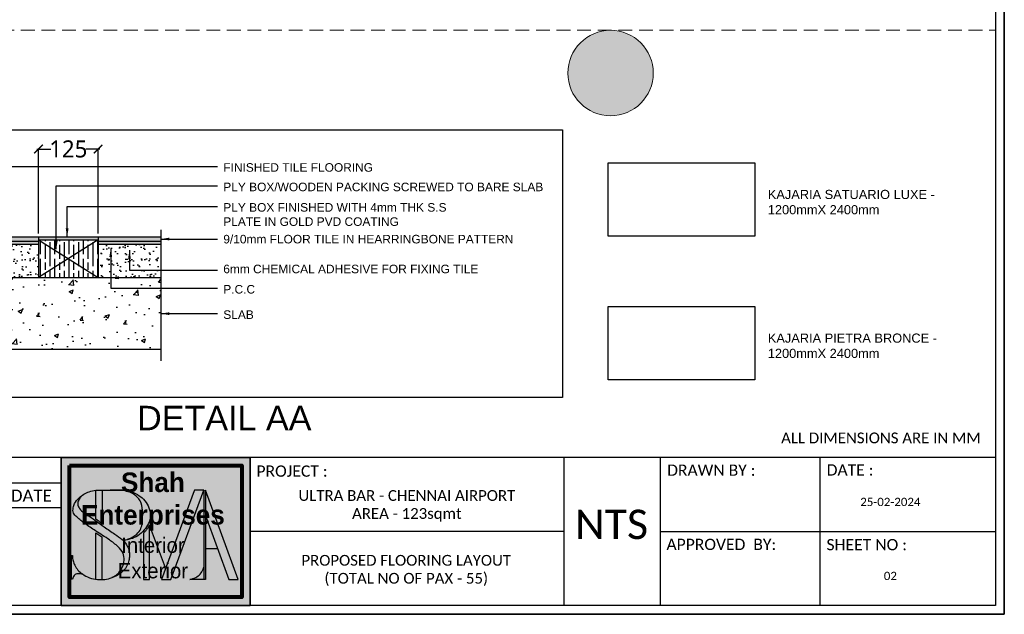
# Model space of a CAD drawing. Header units: millimetres. Extents: x 502444 to 745500, y -417645 to -375189.
# Tile 24 of 208: x 544639 to 560769, y -393956 to -384215. Entities that reach past the tile are written whole.
import ezdxf

# ---------------------------------------------------------------- set-up
doc = ezdxf.new("R2010")
doc.units = ezdxf.units.MM
doc.linetypes.add('DASHED', pattern=[0.75, 0.5, -0.25])
doc.layers.get('Defpoints').update_dxf_attribs({"color": 251})
for name, color, linetype, lineweight in [('0FM-WS-TEXT', 7, 'Continuous', 25), ('G-ANNO-DIMS', 111, 'Continuous', 9), ('G-ANNO-TEXT', 231, 'Continuous', 9), ('S-COLS', 52, 'Continuous', 9), ('Text', 7, 'Continuous', 25), ('Wall New', 1, 'Continuous', 50)]:
    doc.layers.add(name, color=color, linetype=linetype, lineweight=lineweight)
doc.layers.add('DIMENSIONS', color=7, linetype='Continuous', lineweight=25, true_color=0xcc0000)
doc.styles.add('ARIAL', font='arial.ttf')
doc.styles.add('Arial_B_4', font='arialbd.ttf', dxfattribs={"height": 800})
doc.styles.add('RS75', font='@Malgun Gothic', dxfattribs={"height": 75})
doc.dimstyles.new('DIM', dxfattribs={"dimtxt": 100, "dimasz": 50, "dimexe": 0, "dimexo": 20, "dimgap": 0, "dimtad": 0, "dimdec": 0, "dimrnd": 5, "dimzin": 0, "dimdsep": 46, "dimtxsty": 'Standard', "dimblk": 'OBLIQUE', "dimcen": 0, "dimdle": 10, "dimadec": 4, "dimazin": 0, "dimtfac": 1, "dimtdec": 0, "dimtofl": 0, "dimtmove": 1, "dimatfit": 3, "dimfxl": 1, "dimtolj": 1, "dimtzin": 0, "dimarcsym": 0})
doc.dimstyles.get("Standard").update_dxf_attribs({"dimtxt": 0.18, "dimasz": 0.18, "dimexe": 0.18, "dimexo": 0.0625, "dimgap": 0.09, "dimtad": 0, "dimtih": 1, "dimtoh": 1, "dimdec": 4, "dimzin": 0, "dimdsep": 46, "dimtxsty": 'Standard', "dimcen": 0.09, "dimadec": 0, "dimazin": 0, "dimtfac": 1, "dimtdec": 4, "dimtofl": 0, "dimtmove": 0, "dimatfit": 3, "dimfxl": 1, "dimtolj": 1, "dimtzin": 0, "dimarcsym": 0})

# ---------------------------------------------------------------- blocks, each defined once
blk = doc.blocks.new('logo')
at = {"layer": 'Wall New'}
h = blk.add_hatch(color=7, dxfattribs=at)
h.dxf.hatch_style = 1
edge = h.paths.add_edge_path()
edge.add_spline(control_points=[(65926.32732787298, -4520.094032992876), (65926.1228509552, -4519.88899023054), (65924.3385281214, -4518.183820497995), (65919.54680315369, -4515.182403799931), (65911.55111347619, -4509.614694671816), (65903.25496574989, -4503.348192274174), (65895.79311485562, -4499.10011948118), (65893.55091115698, -4494.881910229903), (65893.54196151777, -4492.071246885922), (65894.92808825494, -4489.731452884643), (65896.12217980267, -4488.297914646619), (65896.67030885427, -4487.639871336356)], knot_values=[0, 0, 0, 0, 0.867858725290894, 7.401282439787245, 16.84919293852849, 30.07839875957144, 38.91655751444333, 41.68812970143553, 43.97194689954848, 47.01151844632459, 49.590735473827, 49.590735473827, 49.590735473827, 49.590735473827], degree=3, periodic=0)
edge.add_spline(control_points=[(65896.67030885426, -4487.639871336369), (65895.92114814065, -4488.165959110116), (65893.8028151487, -4489.870670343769), (65891.35862709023, -4492.807859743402), (65890.06492843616, -4496.706629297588), (65889.90602339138, -4500.58724637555), (65893.86920417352, -4504.223637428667), (65899.16805926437, -4508.363811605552), (65907.17849125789, -4513.833384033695), (65915.43403955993, -4518.995131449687), (65922.35502716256, -4524.055133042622), (65926.76506230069, -4528.964500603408), (65927.36107414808, -4534.817846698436), (65925.8635055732, -4540.194380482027), (65922.60699536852, -4544.541443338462), (65919.71695260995, -4546.410011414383), (65918.29826566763, -4547.023579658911), (65918.27821879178, -4547.032193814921)], knot_values=[50.48678172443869, 50.48678172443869, 50.48678172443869, 50.48678172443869, 53.20760084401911, 58.5349938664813, 61.6369995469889, 65.56471417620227, 69.20875779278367, 76.89681575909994, 86.16477467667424, 98.12987605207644, 106.0842714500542, 112.0372464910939, 117.1298886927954, 122.963482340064, 128.467721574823, 133.031523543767, 133.0968729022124, 133.0968729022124, 133.0968729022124, 133.0968729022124], weights=[1, 1, 1, 1, 1, 1, 1, 1, 1, 1, 1, 1, 1, 1, 1, 1, 1, 1], degree=3, periodic=0)
edge.add_spline(control_points=[(65918.27821879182, -4547.032193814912), (65918.99569904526, -4546.806679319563), (65920.83715103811, -4546.227884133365), (65923.71842912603, -4544.578977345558), (65926.7764144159, -4542.078668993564), (65929.39307902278, -4538.740599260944), (65930.6263412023, -4535.02370299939), (65931.04522361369, -4531.116775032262), (65930.8020001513, -4527.156352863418), (65929.02379137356, -4523.240054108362), (65927.2905837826, -4521.05995449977), (65926.32732787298, -4520.094032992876)], knot_values=[49.590735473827, 49.590735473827, 49.590735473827, 49.590735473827, 51.84319754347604, 55.37180156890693, 59.46141335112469, 63.65059152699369, 67.90451495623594, 71.00000374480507, 75.43421065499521, 79.60582464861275, 83.69415918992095, 83.69415918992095, 83.69415918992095, 83.69415918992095], degree=3, periodic=0)
edge = h.paths.add_edge_path()
edge.add_spline(control_points=[(65911.15706209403, -4483.714697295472), (65909.66705064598, -4483.714697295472), (65908.17703919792, -4483.714697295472), (65906.68702774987, -4483.714697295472)], knot_values=[7.51567503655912, 7.51567503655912, 7.51567503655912, 7.51567503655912, 11.98570938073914, 11.98570938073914, 11.98570938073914, 11.98570938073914], weights=[1, 1, 1, 1], degree=3, periodic=0)
edge.add_spline(control_points=[(65906.68702774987, -4483.714697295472), (65906.68702774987, -4490.752476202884), (65906.68702774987, -4497.790255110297), (65906.68702774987, -4504.82803401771)], knot_values=[6.51567503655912, 6.51567503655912, 6.51567503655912, 6.51567503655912, 7.51567503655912, 7.51567503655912, 7.51567503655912, 7.51567503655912], weights=[1, 1, 1, 1], degree=3, periodic=0)
edge.add_spline(control_points=[(65906.68702774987, -4504.82803401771), (65907.7610623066, -4505.584761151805), (65908.81980067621, -4506.349529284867), (65910.30172647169, -4507.426266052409), (65910.72951816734, -4507.737715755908), (65911.15706209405, -4508.048751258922)], knot_values=[1, 1, 1, 1, 4.920055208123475, 4.920055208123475, 6.51567503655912, 6.51567503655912, 6.51567503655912, 6.51567503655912], weights=[1, 1, 1, 1, 1, 1], degree=3, periodic=0)
edge.add_spline(control_points=[(65911.15706209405, -4508.048751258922), (65911.15706209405, -4499.937399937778), (65911.15706209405, -4491.826048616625), (65911.15706209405, -4483.714697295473)], knot_values=[0, 0, 0, 0, 1, 1, 1, 1], weights=[1, 1, 1, 1], degree=3, periodic=0)
edge = h.paths.add_edge_path()
edge.add_spline(control_points=[(65926.32732787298, -4520.094032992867), (65928.14327062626, -4519.864546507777), (65931.86601940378, -4519.394090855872), (65937.33780130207, -4516.948838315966), (65941.65530810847, -4512.901152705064), (65945.38716069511, -4507.704936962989), (65946.65059045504, -4501.28148697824), (65944.79144368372, -4495.055523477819), (65941.40787851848, -4490.274369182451), (65936.66029614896, -4486.676563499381), (65931.87478668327, -4484.349004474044), (65928.49271372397, -4483.882319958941), (65927.27794859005, -4483.714697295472)], knot_values=[28.10659587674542, 28.10659587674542, 28.10659587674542, 28.10659587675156, 33.58032347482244, 39.32793679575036, 45.72688672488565, 51.12485412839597, 58.33784476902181, 64.40102770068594, 70.15272062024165, 75.6086114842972, 82.14980521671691, 85.81611139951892, 85.81611139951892, 85.81611139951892, 85.81611139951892], weights=[1, 1, 1, 1, 1, 1, 1, 1, 1, 1, 1, 1, 1], degree=3, periodic=0)
edge.add_spline(control_points=[(65927.27794859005, -4483.714697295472), (65928.17363530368, -4483.993565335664), (65930.36068687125, -4484.674494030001), (65934.01291733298, -4486.583985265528), (65937.5791297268, -4489.345575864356), (65940.13153193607, -4494.178919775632), (65940.50509810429, -4500.222536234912), (65940.47639201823, -4506.385122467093), (65939.47854824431, -4511.955339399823), (65935.97118947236, -4516.407761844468), (65931.20475309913, -4519.054080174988), (65927.61298398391, -4519.819908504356), (65926.32732787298, -4520.094032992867)], knot_values=[85.81611139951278, 85.81611139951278, 85.81611139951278, 85.81611139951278, 88.62523408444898, 92.675313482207, 98.1508549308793, 101.8316851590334, 108.7094344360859, 115.9402996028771, 120.4648801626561, 125.325234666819, 132.3907371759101, 136.3297490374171, 136.3297490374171, 136.3297490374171, 136.3297490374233], weights=[1, 1, 1, 1, 1, 1, 1, 1, 1, 1, 1, 1, 1], degree=3, periodic=0)
edge = h.paths.add_edge_path()
edge.add_spline(control_points=[(65911.08688957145, -4548.543095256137), (65911.08688957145, -4538.253733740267), (65911.08688957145, -4527.964372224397), (65911.08688957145, -4517.675010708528)], knot_values=[6.314873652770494, 6.314873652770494, 6.314873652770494, 6.314873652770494, 7.314873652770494, 7.314873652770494, 7.314873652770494, 7.314873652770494], weights=[1, 1, 1, 1], degree=3, periodic=0)
edge.add_spline(control_points=[(65911.08688957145, -4517.675010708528), (65910.08407910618, -4517.023955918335), (65909.07580028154, -4516.374427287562), (65907.58323034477, -4515.407846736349), (65907.09994556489, -4515.093867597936), (65906.61685522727, -4514.778347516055)], knot_values=[1, 1, 1, 1, 4.595369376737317, 4.595369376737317, 6.314873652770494, 6.314873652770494, 6.314873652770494, 6.314873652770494], weights=[1, 1, 1, 1, 1, 1], degree=3, periodic=0)
edge.add_spline(control_points=[(65906.61685522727, -4514.778347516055), (65906.61685522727, -4525.950102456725), (65906.61685522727, -4537.121857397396), (65906.61685522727, -4548.293612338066)], knot_values=[0, 0, 0, 0, 1, 1, 1, 1], weights=[1, 1, 1, 1], degree=3, periodic=0)
edge.add_spline(control_points=[(65906.61685522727, -4548.293612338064), (65907.00464915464, -4548.342551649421), (65908.49631665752, -4548.495169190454), (65909.98572179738, -4548.525759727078), (65911.0868895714, -4548.543095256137)], knot_values=[38.64654216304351, 38.64654216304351, 38.64654216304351, 38.64654216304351, 39.81212905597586, 43.11924199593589, 43.11924199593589, 43.11924199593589, 43.11924199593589], weights=[1, 1, 1, 1, 1], degree=3, periodic=0)
edge = h.paths.add_edge_path()
edge.add_spline(control_points=[(65897.79348206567, -4544.969844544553), (65897.52532202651, -4544.796118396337), (65896.04820641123, -4543.812354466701), (65893.46709142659, -4541.89074111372), (65891.46649840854, -4538.366520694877), (65889.99028359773, -4535.013483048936), (65889.74944239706, -4532.603148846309), (65889.6676251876, -4531.346926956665), (65889.6569317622, -4531.182740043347)], knot_values=[12.44897845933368, 12.44897845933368, 12.44897845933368, 12.44897845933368, 13.40008544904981, 17.7243823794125, 21.96377375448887, 25.36521328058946, 28.64998448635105, 29.14384819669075, 29.14384819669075, 29.14384819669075, 29.14384819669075], weights=[1, 1, 1, 1, 1, 1, 1, 1, 1], degree=3, periodic=0)
edge.add_spline(control_points=[(65889.6569317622, -4531.182740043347), (65889.4526859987, -4531.182740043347), (65889.24844023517, -4531.182740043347), (65889.04419447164, -4531.182740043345)], knot_values=[11.83624116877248, 11.83624116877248, 11.83624116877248, 11.83624116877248, 12.44897845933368, 12.44897845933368, 12.44897845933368, 12.44897845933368], weights=[1, 1, 1, 1], degree=3, periodic=0)
edge.add_spline(control_points=[(65889.04419447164, -4531.182740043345), (65889.04419447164, -4536.877253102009), (65889.04419447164, -4542.571766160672), (65889.04419447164, -4548.266279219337)], knot_values=[10.83624116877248, 10.83624116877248, 10.83624116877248, 10.83624116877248, 11.83624116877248, 11.83624116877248, 11.83624116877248, 11.83624116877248], weights=[1, 1, 1, 1], degree=3, periodic=0)
edge.add_spline(control_points=[(65889.04419447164, -4548.266279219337), (65889.24844023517, -4548.266279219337), (65889.4526859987, -4548.266279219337), (65889.6569317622, -4548.266279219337)], knot_values=[10.22350387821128, 10.22350387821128, 10.22350387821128, 10.22350387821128, 10.83624116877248, 10.83624116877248, 10.83624116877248, 10.83624116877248], weights=[1, 1, 1, 1], degree=3, periodic=0)
edge.add_spline(control_points=[(65889.6569317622, -4548.266279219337), (65889.83347909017, -4547.739648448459), (65890.25426248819, -4546.484475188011), (65891.58212756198, -4544.557764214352), (65894.13099015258, -4544.220281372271), (65896.18907932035, -4544.414592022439), (65897.364632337, -4544.821428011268), (65897.79348206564, -4544.969844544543)], knot_values=[0, 0, 0, 0, 1.678080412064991, 3.99954157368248, 6.506296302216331, 8.867441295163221, 10.22350387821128, 10.22350387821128, 10.22350387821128, 10.22350387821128], weights=[1, 1, 1, 1, 1, 1, 1, 1], degree=3, periodic=0)
edge = h.paths.add_edge_path()
edge.add_spline(control_points=[(65945.517516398, -4548.543095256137), (65945.51751639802, -4535.384023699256), (65945.51751639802, -4522.224952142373), (65945.51751639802, -4509.06588058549)], knot_values=[9.93112164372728, 9.93112164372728, 9.93112164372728, 9.93112164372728, 10.93112164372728, 10.93112164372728, 10.93112164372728, 10.93112164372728], weights=[1, 1, 1, 1], degree=3, periodic=0)
edge.add_spline(control_points=[(65945.51751639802, -4509.065880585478), (65945.05203890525, -4509.975354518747), (65944.50800626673, -4510.828885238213), (65943.47031053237, -4512.244242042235), (65942.99810929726, -4512.825395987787), (65942.0626877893, -4513.899088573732), (65941.59815929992, -4514.398435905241), (65941.11361179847, -4514.880069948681)], knot_values=[1, 1, 1, 1, 3.842019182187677, 3.842019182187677, 5.980474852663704, 5.980474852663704, 7.93112164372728, 7.93112164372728, 7.93112164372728, 7.93112164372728], weights=[1, 1, 1, 1, 1, 1, 1, 1], degree=3, periodic=0)
edge.add_spline(control_points=[(65941.11361179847, -4514.880069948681), (65941.11361179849, -4526.101078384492), (65941.11361179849, -4537.322086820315), (65941.11361179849, -4548.543095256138)], knot_values=[7.93112164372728, 7.93112164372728, 7.93112164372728, 7.93112164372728, 8.93112164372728, 8.93112164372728, 8.93112164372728, 8.93112164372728], weights=[1, 1, 1, 1], degree=3, periodic=0)
edge.add_spline(control_points=[(65941.11361179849, -4548.543095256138), (65942.58157999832, -4548.543095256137), (65944.04954819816, -4548.543095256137), (65945.517516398, -4548.543095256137)], knot_values=[8.93112164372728, 8.93112164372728, 8.93112164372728, 8.93112164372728, 9.93112164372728, 9.93112164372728, 9.93112164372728, 9.93112164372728], weights=[1, 1, 1, 1], degree=3, periodic=0)
h.paths.add_polyline_path([(65984.91565439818, -4483.714697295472), (65978.65695236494, -4483.714697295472, 0.3141900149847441), (65977.71864755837, -4484.368887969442), (65954.0674425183, -4548.543095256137), (65961.02334941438, -4548.543095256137)])
h.paths.add_polyline_path([(65986.1063843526, -4483.714697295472), (65986.1063843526, -4502.120993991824), (66002.9347906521, -4548.543095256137), (66009.60722965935, -4548.543095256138)])
edge = h.paths.add_edge_path()
edge.add_spline(control_points=[(65984.91565439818, -4539.499142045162), (65984.71275300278, -4539.990887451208), (65983.98333063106, -4541.758692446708), (65982.43184989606, -4544.703680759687), (65978.81295694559, -4547.223003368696), (65976.04276459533, -4548.071853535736), (65974.55115696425, -4548.52891616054)], knot_values=[1, 1, 1, 1, 2.599130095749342, 6.748808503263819, 10.75272234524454, 15.42372173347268, 15.42372173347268, 15.42372173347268, 15.42372173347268], weights=[1, 1, 1, 1, 1, 1, 1], degree=3, periodic=0)
edge.add_spline(control_points=[(65974.55115696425, -4548.52891616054), (65978.00598944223, -4548.52891616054), (65981.4608219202, -4548.52891616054), (65984.91565439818, -4548.52891616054)], knot_values=[0.1030468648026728, 0.1030468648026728, 0.1030468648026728, 0.1030468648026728, 0.9999999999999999, 0.9999999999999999, 0.9999999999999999, 0.9999999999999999], weights=[1, 1, 1, 1], degree=3, periodic=0)
edge.add_line((65984.91565439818, -4548.52891616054), (65984.91565439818, -4539.499142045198))
at = {"layer": 'Text'}
blk.add_line((65986.1063843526, -4525.915012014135), (65994.73191813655, -4525.915012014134), dxfattribs=at)
blk.add_lwpolyline([(65984.91565439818, -4483.714697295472), (65978.65695236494, -4483.714697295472, 0.3141900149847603), (65977.71864755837, -4484.368887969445), (65954.0674425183, -4548.543095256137), (65961.02334941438, -4548.543095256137), (65984.91565439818, -4483.714697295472), (65984.91565439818, -4548.543095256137)], format="xyb", dxfattribs=at)
blk.add_lwpolyline([(65986.1063843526, -4502.120993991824), (66002.9347906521, -4548.543095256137), (66009.60722965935, -4548.543095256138), (65986.1063843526, -4483.714697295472), (65986.1063843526, -4548.543095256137)], dxfattribs=at)
for points, knots in [([(65897.79348206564, -4544.969844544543), (65897.364632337, -4544.821428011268), (65896.18907932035, -4544.414592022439), (65894.13099015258, -4544.220281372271), (65891.58212756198, -4544.557764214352), (65890.25426248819, -4546.484475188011), (65889.83347909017, -4547.739648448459), (65889.6569317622, -4548.266279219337), (65889.4526859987, -4548.266279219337), (65889.24844023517, -4548.266279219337), (65889.04419447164, -4548.266279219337), (65889.04419447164, -4542.571766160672), (65889.04419447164, -4536.877253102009), (65889.04419447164, -4531.182740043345), (65889.24844023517, -4531.182740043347), (65889.4526859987, -4531.182740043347), (65889.6569317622, -4531.182740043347), (65889.6676251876, -4531.346926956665), (65889.74944239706, -4532.603148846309), (65889.99028359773, -4535.013483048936), (65891.46649840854, -4538.366520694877), (65893.46709142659, -4541.89074111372), (65897.32712590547, -4544.764496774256), (65901.91570660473, -4547.517138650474), (65906.99685920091, -4548.480432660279), (65910.17513324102, -4548.529156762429), (65911.37099373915, -4548.547489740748), (65911.93215329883, -4548.49033947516), (65914.30047313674, -4548.249142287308), (65918.1799144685, -4547.403789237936), (65922.60699536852, -4544.541443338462), (65925.8635055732, -4540.194380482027), (65927.36107414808, -4534.817846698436), (65926.76506230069, -4528.964500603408), (65922.35502716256, -4524.055133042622), (65915.43403955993, -4518.995131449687), (65907.17849125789, -4513.833384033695), (65899.16805926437, -4508.363811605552), (65893.86920417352, -4504.223637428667), (65889.90602339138, -4500.58724637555), (65890.06492843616, -4496.706629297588), (65891.35862709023, -4492.807859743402), (65895.08145327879, -4488.334126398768), (65900.64695517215, -4485.044764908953), (65905.06251132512, -4484.072427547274), (65906.68702774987, -4483.714697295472)], [0, 0, 0, 0, 1.356062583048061, 3.717207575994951, 6.223962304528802, 8.545423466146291, 10.22350387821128, 10.22350387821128, 10.22350387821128, 10.83624116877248, 10.83624116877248, 10.83624116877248, 11.83624116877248, 11.83624116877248, 11.83624116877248, 12.44897845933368, 12.44897845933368, 12.44897845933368, 12.94284216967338, 16.22761337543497, 19.62905290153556, 23.86844427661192, 28.19274120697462, 33.85834455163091, 39.81212905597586, 43.40365804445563, 43.40365804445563, 43.40365804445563, 45.09744699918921, 50.55213108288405, 55.11593305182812, 60.6201722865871, 66.45376593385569, 71.54640813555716, 77.49938317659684, 85.45377857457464, 97.41887994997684, 106.6868388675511, 114.3748968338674, 118.0189404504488, 121.9466550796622, 125.0486607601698, 130.376053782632, 138.9299321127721, 143.9086917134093, 143.9086917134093, 143.9086917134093, 143.9086917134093]), ([(65911.15706209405, -4483.714697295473), (65911.15706209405, -4491.826048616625), (65911.15706209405, -4499.937399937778), (65911.15706209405, -4508.048751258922), (65910.72951816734, -4507.737715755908), (65910.30172647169, -4507.426266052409), (65908.81980067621, -4506.349529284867), (65907.7610623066, -4505.584761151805), (65906.68702774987, -4504.82803401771), (65906.68702774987, -4497.790255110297), (65906.68702774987, -4490.752476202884), (65906.68702774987, -4483.714697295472), (65913.55066802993, -4483.714697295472), (65920.41430830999, -4483.714697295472), (65927.27794859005, -4483.714697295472), (65928.49271372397, -4483.882319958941), (65931.87478668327, -4484.349004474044), (65936.66029614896, -4486.676563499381), (65941.40787851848, -4490.274369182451), (65944.79144368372, -4495.055523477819), (65946.65059045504, -4501.28148697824), (65945.38716069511, -4507.704936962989), (65941.65530810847, -4512.901152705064), (65937.33780130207, -4516.948838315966), (65931.86601940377, -4519.394090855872), (65928.14327062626, -4519.864546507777), (65926.32732787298, -4520.094032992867), (65927.61298398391, -4519.819908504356), (65931.20475309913, -4519.054080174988), (65935.97118947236, -4516.407761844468), (65939.47854824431, -4511.955339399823), (65940.47639201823, -4506.385122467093), (65940.50509810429, -4500.222536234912), (65940.13153193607, -4494.178919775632), (65937.5791297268, -4489.345575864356), (65934.01291733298, -4486.583985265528), (65930.36068687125, -4484.674494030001), (65928.17363530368, -4483.993565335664), (65927.27794859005, -4483.714697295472), (65923.84612845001, -4483.714697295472), (65920.41430830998, -4483.714697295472), (65916.98248816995, -4483.714697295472)], [0, 0, 0, 0, 1, 1, 1, 2.595619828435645, 2.595619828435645, 6.51567503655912, 6.51567503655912, 6.51567503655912, 7.51567503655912, 7.51567503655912, 7.51567503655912, 28.10659587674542, 28.10659587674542, 28.10659587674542, 31.77290205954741, 38.31409579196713, 43.76998665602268, 49.52167957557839, 55.58486250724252, 62.79785314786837, 68.19582055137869, 74.59477048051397, 80.3423838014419, 85.81611139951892, 85.81611139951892, 85.81611139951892, 89.75512326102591, 96.82062577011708, 101.68098027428, 106.205560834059, 113.4364260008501, 120.3141752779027, 123.9950055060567, 129.470546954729, 133.5206263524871, 136.3297490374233, 136.3297490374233, 136.3297490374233, 137.3297490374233, 137.3297490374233, 137.3297490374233, 137.3297490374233]), ([(65957.16600532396, -4540.13558234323), (65953.28317568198, -4529.779015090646), (65949.40034604, -4519.422447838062), (65945.51751639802, -4509.065880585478), (65945.05203890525, -4509.975354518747), (65944.50800626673, -4510.828885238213), (65943.47031053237, -4512.244242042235), (65942.99810929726, -4512.825395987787), (65942.0626877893, -4513.899088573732), (65941.59815929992, -4514.398435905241), (65941.11361179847, -4514.880069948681), (65941.11361179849, -4526.101078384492), (65941.11361179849, -4537.322086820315), (65941.11361179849, -4548.543095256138), (65942.58157999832, -4548.543095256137), (65944.04954819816, -4548.543095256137), (65945.517516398, -4548.543095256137), (65945.51751639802, -4535.384023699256), (65945.51751639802, -4522.224952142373), (65945.51751639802, -4509.06588058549)], [0, 0, 0, 0, 1, 1, 1, 3.842019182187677, 3.842019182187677, 5.980474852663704, 5.980474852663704, 7.93112164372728, 7.93112164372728, 7.93112164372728, 8.93112164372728, 8.93112164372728, 8.93112164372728, 9.93112164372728, 9.93112164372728, 9.93112164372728, 10.93112164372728, 10.93112164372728, 10.93112164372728, 10.93112164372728]), ([(65906.61685522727, -4548.293612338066), (65906.61685522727, -4537.121857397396), (65906.61685522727, -4525.950102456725), (65906.61685522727, -4514.778347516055), (65907.09994556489, -4515.093867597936), (65907.58323034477, -4515.407846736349), (65909.07580028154, -4516.374427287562), (65910.08407910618, -4517.023955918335), (65911.08688957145, -4517.675010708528), (65911.08688957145, -4527.964372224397), (65911.08688957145, -4538.253733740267), (65911.08688957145, -4548.543095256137)], [0, 0, 0, 0, 1, 1, 1, 2.719504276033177, 2.719504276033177, 6.314873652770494, 6.314873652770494, 6.314873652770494, 7.314873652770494, 7.314873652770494, 7.314873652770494, 7.314873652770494]), ([(65986.10638435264, -4548.52891616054), (65982.25464188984, -4548.52891616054), (65978.40289942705, -4548.52891616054), (65974.55115696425, -4548.52891616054), (65976.04276459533, -4548.071853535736), (65978.81295694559, -4547.223003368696), (65982.43184989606, -4544.703680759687), (65983.98333063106, -4541.758692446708), (65984.71275300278, -4539.990887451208), (65984.91565439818, -4539.499142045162)], [0, 0, 0, 0, 1, 1, 1, 5.670999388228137, 9.674913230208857, 13.82459163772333, 15.42372173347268, 15.42372173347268, 15.42372173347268, 15.42372173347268])]:
    blk.add_open_spline(points, degree=3, knots=knots, dxfattribs=at)
blk.add_spline([(65896.67030885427, -4487.639871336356), (65895.06986562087, -4489.66247904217), (65893.71573726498, -4492.383752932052), (65893.71573726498, -4494.667570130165), (65894.90604788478, -4497.170522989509), (65901.80429062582, -4502.695674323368), (65912.62742102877, -4510.303021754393), (65920.40413111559, -4515.668261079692), (65925.69999214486, -4519.494418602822), (65928.86516979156, -4523.308275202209), (65930.5239822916, -4527.135899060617), (65930.92594637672, -4531.551849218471), (65930.57451732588, -4534.62732454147), (65929.16774830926, -4538.641906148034), (65926.64920853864, -4541.989468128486), (65923.50087590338, -4544.599626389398), (65920.40728955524, -4546.296909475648), (65918.27821879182, -4547.032193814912)], degree=3, dxfattribs=at)
blk = doc.blocks.new('sheet format horizontal')
at = {"layer": 'Text'}
for p, q in [((66762.25933642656, -4420.849678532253), (65217.44054091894, -4420.849678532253)), ((66344.84864383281, -4420.849678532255), (66344.84864383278, -4563.962514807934)), ((66438.1824184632, -4420.849678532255), (66438.18241846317, -4563.962514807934)), ((66592.53581663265, -4420.849678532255), (66592.53581663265, -4563.962514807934)), ((65503.32595826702, -4445.387557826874), (65858.9499393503, -4445.387557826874)), ((65503.32595826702, -4469.266756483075), (65858.9499393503, -4469.266756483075)), ((65858.9499393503, -4468.553957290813), (65858.9499393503, -4562.538818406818)), ((65859.0739948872, -4468.553957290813), (65859.0739948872, -4562.538818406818)), ((66344.84864383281, -4492.406096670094), (66041.70407289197, -4492.406096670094)), ((66438.18241846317, -4492.406096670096), (66762.25933642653, -4492.406096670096))]:
    blk.add_line(p, q, dxfattribs=at)
for points in [[(66770.90544657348, -4572.608624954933), (66770.90544657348, -3464.929904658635), (65208.79443077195, -3464.929904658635), (65208.79443077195, -4572.608624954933)], [(66770.90544657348, -4572.608624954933), (65208.79443077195, -4572.608624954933), (65208.79443077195, -3464.929904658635), (66770.90544657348, -3464.929904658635)], [(65217.44054091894, -3473.576014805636), (66762.2593364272, -3473.576014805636), (66762.2593364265, -4563.962514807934), (65217.44054091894, -4563.962514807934)], [(65858.9499393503, -4563.962514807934), (66041.70407289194, -4563.962514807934), (66041.70407289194, -4420.849678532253), (65858.9499393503, -4420.849678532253)]]:
    blk.add_lwpolyline(points, close=True, dxfattribs=at)
at = {"layer": 'Wall New', "xscale": 1.335824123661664, "yscale": 1.335824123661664, "zscale": 1.335824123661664}
blk.add_blockref('logo', (-22147.18689998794, 1536.989079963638), dxfattribs=at)
at = {"layer": 'Text', "width": 140.4132792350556, "attachment_point": 1, "style": 'ARIAL'}
for s, insert, char_height in [('\\pxqc;{\\fCalibri|b0|i0|c0|p34;PROJECT :}', (66011.95080624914, -4428.691210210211), 10.91035446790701), ('\\pxqc;{\\fCalibri|b0|i0|c0|p34;DRAWN BY : }', (66417.3887470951, -4427.779854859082), 10.91035446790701), ('\\pxqc;{\\fCalibri|b0|i0|c0|p34;DATE : }', (66551.55200761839, -4427.552841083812), 10.91035446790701), ('\\pxqc;{\\fCalibri|b0|i0|c0|p34;DATE}', (65759.9245552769, -4452.022680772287), 11.68966550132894), ('\\pxql;{\\fCalibri|b0|i0|c0|p34;APPROVED  BY:}', (66444.2291206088, -4499.537482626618), 10.91035446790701), ('\\pxqc;{\\fCalibri|b0|i0|c0|p34;SHEET NO :}', (66567.644845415, -4499.79083975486), 10.91035446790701)]:
    blk.add_mtext(s, dxfattribs=dict(at, insert=insert, char_height=char_height))
blk = doc.blocks.new('_ArchTick')
at = {"color": 0, "linetype": 'ByBlock', "const_width": 0.15}
blk.add_lwpolyline([(-0.5, -0.5), (0.5, 0.5)], dxfattribs=at)
blk = doc.blocks.new('*D207')
at = {"layer": 'Defpoints', "color": 0, "lineweight": 25, "ltscale": 250, "transparency": 16777216}
for p in [(547705.638561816, -389184.8362928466), (547356.3260043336, -389699.67337749), (547705.638561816, -389699.67337749)]:
    blk.add_point(p, dxfattribs=at)
at = {"layer": 'DIMENSIONS', "color": 0, "lineweight": -2, "ltscale": 250, "transparency": 16777216}
for p, q in [((547346.3260043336, -389184.8362928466), (547428.2674597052, -389184.8362928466)), ((547356.3260043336, -389679.67337749), (547356.3260043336, -389184.8362928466)), ((547715.638561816, -389184.8362928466), (547633.6971064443, -389184.8362928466)), ((547705.638561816, -389679.67337749), (547705.638561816, -389184.8362928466))]:
    blk.add_line(p, q, dxfattribs=at)
at = {"layer": 'DIMENSIONS', "color": 0, "lineweight": -2, "ltscale": 250, "transparency": 16777216, "xscale": 50, "yscale": 50, "zscale": 50, "rotation": 180}
blk.add_blockref('_ArchTick', (547356.3260043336, -389184.8362928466), dxfattribs=at)
at = {"layer": 'DIMENSIONS', "color": 0, "lineweight": -2, "ltscale": 250, "transparency": 16777216, "xscale": 50, "yscale": 50, "zscale": 50}
blk.add_blockref('_ArchTick', (547705.638561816, -389184.8362928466), dxfattribs=at)
at = {"layer": 'DIMENSIONS', "color": 0, "ltscale": 250, "transparency": 16777216, "insert": (547530.9822830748, -389184.8362928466), "char_height": 75, "attachment_point": 5, "style": 'RS75'}
blk.add_mtext('\\A1;{\\H1.3333x;125}', dxfattribs=at)
blk = doc.blocks.new('SRHD')
at = {"layer": '0FM-WS-TEXT', "true_color": 0x000000}
h = blk.add_hatch(color=18, dxfattribs=at)
h.dxf.hatch_style = 1
h.paths.add_polyline_path([(548073.0109594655, -389724.8238816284), (548073.0109594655, -389699.6733774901), (547705.638561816, -389699.6733774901), (547705.638561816, -389724.8238816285)])
h.paths.add_polyline_path([(546975.2840690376, -389699.67337749), (546975.2840690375, -389724.8238816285), (547356.3260043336, -389724.8238816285), (547356.3260043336, -389699.6733774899)])
at = {"layer": '0FM-WS-TEXT', "true_color": 0xc7c8ca}
h = blk.add_hatch(color=9, dxfattribs=at)
h.dxf.hatch_style = 1
h.paths.add_polyline_path([(548073.0109594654, -389741.5908843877), (548073.0109594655, -389724.8238816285), (547705.638561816, -389724.8238816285), (547705.638561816, -389741.5908843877)])
h.paths.add_polyline_path([(546975.2840690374, -389724.8238816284), (546975.2840690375, -389741.5908843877), (547356.3260043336, -389741.5908843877), (547356.3260043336, -389724.8238816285)])
at = {"layer": '0FM-WS-TEXT', "true_color": 0x636466}
h = blk.add_hatch(dxfattribs=at)
h.set_pattern_fill('AR-SAND', color=251, scale=1.397250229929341)
h.set_pattern_definition([(37.50000000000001, (-983759.0324673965, 699921.7696054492), (-2.235644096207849, 68.38327583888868), [0, -53.945036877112, 0, -60.33326492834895, 0, -57.67150324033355]), (7.499999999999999, (-983759.0324673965, 699921.7696054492), (62.80965107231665, 100.1584036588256), [0, -29.10192778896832, 0, -48.62151350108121, 0, -18.63233181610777]), (327.5, (-983802.6853590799, 699921.7696054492), (110.5214271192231, 0.2008106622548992), [0, -17.74507792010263, 0, -63.88228051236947, 0, -83.40186622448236]), (317.5, (-983802.6853590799, 699921.7696054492), (106.6879428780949, 31.14880481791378), [0, -8.872538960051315, 0, -41.8783838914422, 0, -47.9117103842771])])
h.paths.add_polyline_path([(548073.0109594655, -389937.2059165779), (548073.0109594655, -389741.5908843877), (547705.638561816, -389741.5908843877), (547705.638561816, -389937.205916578)])
h.paths.add_polyline_path([(546975.2840690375, -389741.5908843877), (546975.2840690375, -389937.2059165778), (547356.3260043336, -389937.205916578), (547356.3260043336, -389741.5908843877)])
at = {"layer": '0FM-WS-TEXT', "true_color": 0xf8d731}
h = blk.add_hatch(color=40, dxfattribs=at)
h.dxf.hatch_style = 1
h.paths.add_polyline_path([(547705.638561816, -389699.6733774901), (547356.3260043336, -389699.6733774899), (547356.3260043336, -389716.4403802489), (547705.638561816, -389716.4403802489)])
at = {"layer": '0FM-WS-TEXT', "true_color": 0x5c0000}
h = blk.add_hatch(dxfattribs=at)
h.set_pattern_fill('GOST_WOOD', color=18, scale=13.97250229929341)
h.set_pattern_definition([(90, (-983759.0324673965, 699921.7696054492), (83.83501379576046, -5.133414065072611e-15), [139.7250229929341, -27.94500459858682]), (90, (-983731.0874627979, 699893.8246008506), (83.83501379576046, -5.133414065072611e-15), [83.83501379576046, -20.95875344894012, 41.91750689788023, -20.95875344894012]), (90, (-983703.1424581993, 699851.9070939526), (83.83501379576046, -5.133414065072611e-15), [139.7250229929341, -27.94500459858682])])
h.paths.add_polyline_path([(547705.638561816, -389716.4403802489), (547356.3260043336, -389716.4403802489), (547530.9822830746, -389826.8231484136)])
h.paths.add_polyline_path([(547530.9822830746, -389826.8231484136), (547356.3260043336, -389716.4403802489), (547356.3260043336, -389937.205916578)])
h.paths.add_polyline_path([(547530.9822830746, -389826.8231484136), (547356.3260043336, -389937.205916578), (547705.638561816, -389937.205916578)])
h.paths.add_polyline_path([(547705.638561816, -389716.4403802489), (547530.9822830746, -389826.8231484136), (547705.638561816, -389937.205916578)])
at = {"layer": '0FM-WS-TEXT', "true_color": 0x939598}
h = blk.add_hatch(dxfattribs=at)
h.set_pattern_fill('AR-CONC', color=252, scale=1.397250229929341)
h.set_pattern_definition([(49.99999999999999, (-983759.0324673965, 699921.7696054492), (254.5575706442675, -22.27089093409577), [26.61761688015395, -292.7937856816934]), (355, (-983759.0324673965, 699921.7696054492), (-49.24387868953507, 266.9542209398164), [21.29409350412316, -234.2358447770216]), (100.4514447, (-983737.8194046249, 699919.9137029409), (205.3136912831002, 244.6833191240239), [22.62149351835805, -248.8366352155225]), (46.18420000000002, (-983759.0324673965, 699992.7499171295), (378.7652522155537, -58.74365237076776), [39.92642532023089, -439.1906785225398]), (96.63555760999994, (-983727.4687244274, 699987.854650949), (331.7129808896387, 345.7162094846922), [33.93225416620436, -373.2552899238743]), (351.1841511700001, (-983759.0324673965, 699992.7499171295), (331.7129809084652, 345.7162094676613), [31.94109424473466, -351.3521682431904]), (21, (-983723.5423115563, 699975.0048392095), (211.8432430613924, -142.8900716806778), [26.61761688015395, -292.7937856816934]), (326.0000000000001, (-983723.5423115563, 699975.0048392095), (86.35289831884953, 257.3566780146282), [21.29409350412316, -234.2350285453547]), (71.45144499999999, (-983705.8887079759, 699963.0973331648), (298.1961409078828, 114.4666076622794), [22.62149351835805, -248.836206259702]), (37.50000000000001, (-983759.0324673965, 699921.7696054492), (4.315551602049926, 118.1445475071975), [0, -231.3958160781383, 0, -237.7840441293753, 0, -235.1222824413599]), (7.499999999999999, (-983759.0324673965, 699921.7696054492), (93.36378880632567, 139.977331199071), [0, -135.5723953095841, 0, -226.0722927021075, 0, -89.61264349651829]), (327.5, (-983838.1755149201, 699921.7696054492), (189.4539902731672, -8.0044888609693), [0, -88.72538960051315, 0, -276.8232155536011, 0, -367.3231129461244]), (317.5, (-983873.6656707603, 699921.7696054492), (206.9735327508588, 35.5271704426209), [0, -115.3430064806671, 0, -183.8390072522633, 0, -260.8526454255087])])
h.paths.add_polyline_path([(548073.0109594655, -390356.3809855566), (548073.0109594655, -389937.205916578), (546975.2840690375, -389937.205916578), (546975.2840690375, -390356.3809855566)])
at = {"layer": '0FM-WS-TEXT'}
for p, q in [((546975.2840690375, -389655.5783029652), (546975.2840690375, -390425.8170189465)), ((548073.0109594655, -389657.8950449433), (548073.0109594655, -390425.8170189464)), ((546975.2840690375, -389699.67337749), (548073.0109594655, -389699.6733774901)), ((546975.2840690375, -389724.8238816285), (547356.3260043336, -389724.8238816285)), ((546975.2840690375, -389741.5908843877), (547356.3260043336, -389741.5908843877)), ((547356.3260043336, -389699.6733774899), (547356.3260043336, -389937.205916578)), ((547356.3260043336, -389716.4403802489), (547705.638561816, -389716.4403802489)), ((547356.3260043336, -389716.4403802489), (547705.638561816, -389937.205916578)), ((547705.638561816, -389716.4403802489), (547356.3260043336, -389937.205916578)), ((547705.638561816, -389699.6733774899), (547705.638561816, -389937.205916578)), ((547705.638561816, -389724.8238816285), (548073.0109594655, -389724.8238816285)), ((547705.638561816, -389741.5908843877), (548073.0109594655, -389741.5908843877))]:
    blk.add_line(p, q, dxfattribs=at)
at = {"layer": '0FM-WS-TEXT', "lineweight": 30}
for p, q in [((546975.2840690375, -389937.2059165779), (548073.0109594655, -389937.2059165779)), ((546975.2840690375, -390356.3809855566), (548073.0109594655, -390356.3809855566))]:
    blk.add_line(p, q, dxfattribs=at)
at = {"layer": 'G-ANNO-TEXT', "color": 7, "char_height": 50, "attachment_point": 1, "style": 'Arial_B_4'}
for s, insert, width in [('\\A1;{\\fArial|b0|i0|c0|p34;FINISHED TILE FLOORING}', (548438.9836918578, -389267.8773264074, 1.300187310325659e-09), 1911.950769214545), ('\\A1;{\\fArial|b0|i0|c0|p34;PLY BOX/WOODEN PACKING SCREWED TO BARE SLAB}', (548438.9836918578, -389382.0668832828, 1.300187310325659e-09), 1911.950769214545), ('\\A1;{\\fArial|b0|i0|c0|p34;PLY BOX FINISHED WITH 4mm THK S.S PLATE IN GOLD PVD COATING}', (548438.9836918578, -389501.7248417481, 1.300187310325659e-09), 1419.942707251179), ('\\A1;{\\fArial|b0|i0|c0|p34;9/10mm FLOOR TILE IN HEARRINGBONE PATTERN}', (548438.9836918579, -389687.8231448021, 1.300187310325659e-09), 1682.286358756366), ('\\A1;{\\fArial|b0|i0|c0|p34;6mm CHEMICAL ADHESIVE FOR FIXING TILE}', (548438.9836918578, -389862.5641821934, 1.300187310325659e-09), 1698.794044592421), ('\\A1;{\\fArial|b0|i0|c0|p34;P.C.C}', (548438.9836918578, -389981.4982837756, 1.300187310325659e-09), 1419.942707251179), ('\\A1;{\\fArial|b0|i0|c0|p34;SLAB}', (548438.9836918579, -390130.0719994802, 1.300187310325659e-09), 1419.942707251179)]:
    blk.add_mtext(s, dxfattribs=dict(at, insert=insert, width=width))
at = {"layer": 'DIMENSIONS', "color": 252, "ltscale": 250, "true_color": 0x939598}
dim = blk.add_linear_dim(base=(547705.638561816, -389184.8362928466), p1=(547356.3260043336, -389699.67337749), p2=(547705.638561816, -389699.67337749), text='{\\H1.3333x;125}', dimstyle='DIM', override={"dimtxt": 60, "dimtxsty": 'RS75', "dimblk1": 'ArchTick', "dimblk2": 'ArchTick', "dimsah": 1}, dxfattribs=at)
dim.commit()
dim.dimension.update_dxf_attribs({"geometry": '*D207', "text_midpoint": (547530.9822830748, -389184.8362928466)})
at = {"layer": '0FM-WS-TEXT'}
for points in [[(547129.8567098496, -389699.67337749), (547129.8567098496, -389287.1031616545), (548404.2915965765, -389287.1031616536)], [(547460.5648431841, -389771.7488708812), (547460.5648431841, -389401.2927185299), (548404.2915965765, -389401.2927185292)], [(547524.1475142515, -389699.67337749), (547524.1475142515, -389520.9506769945), (548404.2915965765, -389520.9506769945)], [(548073.0109594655, -389712.3691311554), (548404.2915965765, -389712.3691311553)], [(547779.7640955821, -389767.3144179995), (547779.7640955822, -390000.724119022), (548404.2915965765, -390000.724119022)], [(547889.3247606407, -389777.1302755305), (547889.3247606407, -389894.583231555), (548404.2915965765, -389894.583231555)], [(548073.0109594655, -390149.2978347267), (548404.2915965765, -390149.2978347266)]]:
    blk.add_leader(points, dimstyle='Standard', override={"dimtxt": 100, "dimasz": 50, "dimtih": 0, "dimtoh": 0, "dimtfill": 1, "dimarcsym": 2}, dxfattribs=at)

msp = doc.modelspace()

# ---------------------------------------------------------------- hatches: boundary and pattern name
at = {"layer": '0FM-WS-TEXT', "lineweight": 25, "true_color": 0xffffff}
h = msp.add_hatch(color=7, dxfattribs=at)
h.dxf.hatch_style = 1
h.paths.add_polyline_path([(548414.4941764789, -391384.5158527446), (545318.1501063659, -391384.5158527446), (545318.1501063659, -393809.2302675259), (548414.4941764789, -393809.2302675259)])
at = {"layer": 'S-COLS', "lineweight": 5}
msp.add_hatch(color=251, dxfattribs=at).paths.add_polyline_path([(554318.6152924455, -385789.0255996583), (554409.9836269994, -385783.0370026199), (554499.7886240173, -385765.1736780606), (554586.493695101, -385735.7412724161), (554668.6152924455, -385695.2433823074), (554744.7482927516, -385644.3729378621), (554813.590039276, -385584.0003464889), (554873.9626306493, -385515.1585999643), (554924.8330750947, -385439.0255996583), (554965.3309652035, -385356.9040023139), (554994.7633708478, -385270.1989312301), (555012.6266954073, -385180.3939342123), (555018.6152924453, -385089.0255996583), (555012.6266954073, -384997.6572651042), (554994.7633708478, -384907.8522680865), (554965.3309652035, -384821.1471970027), (554924.8330750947, -384739.0255996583), (554873.9626306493, -384662.8925993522), (554813.590039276, -384594.0508528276), (554744.7482927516, -384533.6782614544), (554668.6152924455, -384482.8078170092), (554576.4448069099, -384438.898789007), (554499.7886240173, -384412.8775212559), (554409.9836269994, -384395.0141966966), (554318.6152924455, -384389.0255996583), (554227.2469578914, -384395.0141966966), (554137.4419608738, -384412.8775212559), (554050.73688979, -384442.3099269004), (553968.6152924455, -384482.8078170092), (553892.4822921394, -384533.6782614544), (553823.640545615, -384594.0508528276), (553763.2679542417, -384662.8925993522), (553712.3975097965, -384739.0255996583), (553671.8996196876, -384821.1471970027), (553642.4672140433, -384907.8522680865), (553624.6038894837, -384997.6572651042), (553618.6152924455, -385089.0255996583), (553624.6038894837, -385180.3939342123), (553642.4672140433, -385270.1989312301), (553671.8996196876, -385356.9040023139), (553712.3975097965, -385439.0255996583), (553763.2679542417, -385515.1585999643), (553823.640545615, -385584.0003464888), (553892.4822921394, -385644.3729378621), (553968.6152924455, -385695.2433823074), (554050.73688979, -385735.7412724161), (554137.4419608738, -385765.1736780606), (554227.2469578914, -385783.0370026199)], flags=0)

# ---------------------------------------------------------------- linework, layer by layer
at = {"layer": '0FM-WS-TEXT', "color": 18, "lineweight": 25, "true_color": 0x000000}
msp.add_lwpolyline([(542898.2715204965, -386019.6127358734), (553531.8946626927, -386019.6127358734), (553531.8946626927, -390406.1946170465), (542898.2715204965, -390406.1946170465)], close=True, dxfattribs=at)
at = {"layer": '0FM-WS-TEXT'}
for points in [[(556679.7642099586, -386562.2252596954), (556679.7642099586, -387762.2252596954), (554279.7642099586, -387762.2252596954), (554279.7642099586, -386562.2252596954)], [(556679.7642099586, -388915.6687854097), (556679.7642099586, -390115.6687854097), (554279.7642099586, -390115.6687854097), (554279.7642099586, -388915.6687854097)]]:
    msp.add_lwpolyline(points, close=True, dxfattribs=at)
at = {"layer": '0FM-WS-TEXT', "color": 251, "lineweight": 25, "true_color": 0x636466, "elevation": 2803.511267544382}
msp.add_lwpolyline([(545318.1501063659, -391384.5158527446), (548414.4941764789, -391384.5158527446), (548414.4941764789, -393809.2302675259), (545318.1501063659, -393809.2302675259)], close=True, dxfattribs=at)
at = {"layer": '0FM-WS-TEXT', "color": 18, "lineweight": 80, "true_color": 0x000000, "elevation": 2803.511267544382}
msp.add_lwpolyline([(545452.7538923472, -391519.1196387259), (548279.8903904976, -391519.1196387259), (548279.8903904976, -393674.6264815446), (545452.7538923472, -393674.6264815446)], close=True, dxfattribs=at)
at = {"layer": 'G-ANNO-DIMS', "linetype": 'DASHED', "ltscale": 450}
msp.add_line((534534.8102102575, -384389.0255996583, 1.00953911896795e-09), (560622.6285381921, -384389.0255996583, 1.00953911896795e-09), dxfattribs=at)
at = {"layer": 'S-COLS', "color": 250}
for centre, radius, start, end in [((554318.6152924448, -385089.0255996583, 1.00953911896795e-09), 700.0000000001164, 0, 180), ((554318.6152924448, -385089.0260033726, 1.00953911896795e-09), 700, 180, 0)]:
    msp.add_arc(centre, radius, start, end, dxfattribs=at)

# ---------------------------------------------------------------- block references
at = {"layer": '0FM-WS-TEXT', "color": 18, "lineweight": 25, "true_color": 0x000000, "xscale": 2.796532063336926, "yscale": 2.796532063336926, "zscale": 2.796532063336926}
msp.add_blockref('SRHD', (-985752.9419357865, 702034.3843697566), dxfattribs=at)
at = {"layer": 'Wall New', "color": 5, "true_color": 0x0000ff, "xscale": 16.94267598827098, "yscale": 16.94267598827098, "zscale": 16.94267598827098}
msp.add_blockref('sheet format horizontal', (-570508.6996438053, -316483.4921565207, 2803.511267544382), dxfattribs=at)

# ---------------------------------------------------------------- texts
at = {"layer": 'G-ANNO-TEXT', "color": 7, "attachment_point": 1, "style": 'Arial_B_4'}
for s, insert, char_height, width in [('{\\fArial|b0|i0|c0|p34;KAJARIA SATUARIO LUXE - \\P1200mmX 2400mm}', (556894.8954702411, -387002.7939847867, 1.00953911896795e-09), 150, 4989.576629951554), ('{\\fArial|b0|i0|c0|p34;KAJARIA PIETRA BRONCE - \\P1200mmX 2400mm}', (556894.8954702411, -389356.2375105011, 1.00953911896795e-09), 150, 4989.576629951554), ('\\pxqc;{\\fArial|b0|i0|c0|p34; DETAIL AA}', (545935.5377165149, -390540.50834912), 400, 3954.090977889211)]:
    msp.add_mtext(s, dxfattribs=dict(at, insert=insert, char_height=char_height, width=width))
at = {"layer": 'Text', "attachment_point": 1, "style": 'ARIAL'}
for s, insert, char_height, width in [('\\pxqc;{\\fCalibri|b0|i0|c0|p34;ALL DIMENSIONS ARE IN MM}', (556193.807110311, -390977.9138016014, 2803.511267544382), 176.6896421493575, 5109.252913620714), ('\\pxqc;{\\fCalifornian FB|b1|i0|c0|p18;\\H1.06667x;\\C256;\\c0;Shah\\PEnterprises\\fCalibri|b0|i0|c0|p34;\\H0.9375x;\\P\\fCascadia Code|b0|i0|c0|p49;\\H0.83333x;Interior\\PExterior}', (546010.0774384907, -391632.9507374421, 2803.511267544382), 300, 1622.437705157), ('\\pxqc;{\\fCalibri|b0|i0|c0|p34;ULTRA BAR - CHENNAI AIRPORT\\PAREA - 123sqmt}', (548020.0298288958, -391921.1234691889, 2803.511267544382), 176.6896421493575, 5923.076843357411), ('\\pxqc;{\\fCalibri|b0|i0|c0|p34;25-02-2024}', (557712.8189722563, -392046.9152281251, 2803.511267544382), 135.5414079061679, 2378.976694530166), ('\\pxqc;{\\fCalibri|b0|i0|c0|p34;NTS}', (546257.4848273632, -392241.7810709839, 6044.531272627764), 481.921807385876, 16155.21919062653), ('\\pxqc;{\\fCalibri|b0|i0|c0|p34;PROPOSED FLOORING LAYOUT\\P(TOTAL NO OF PAX - 55)}', (548416.5538654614, -392982.9921789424, 2803.511267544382), 176.6896421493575, 5109.252913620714), ('\\pxqc;{\\fCalibri|b0|i0|c0|p34;02}', (557712.8189722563, -393259.2724355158, 2803.511267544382), 135.5414079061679, 2378.976694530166)]:
    msp.add_mtext(s, dxfattribs=dict(at, insert=insert, char_height=char_height, width=width))

doc.saveas('drawing.dxf')
